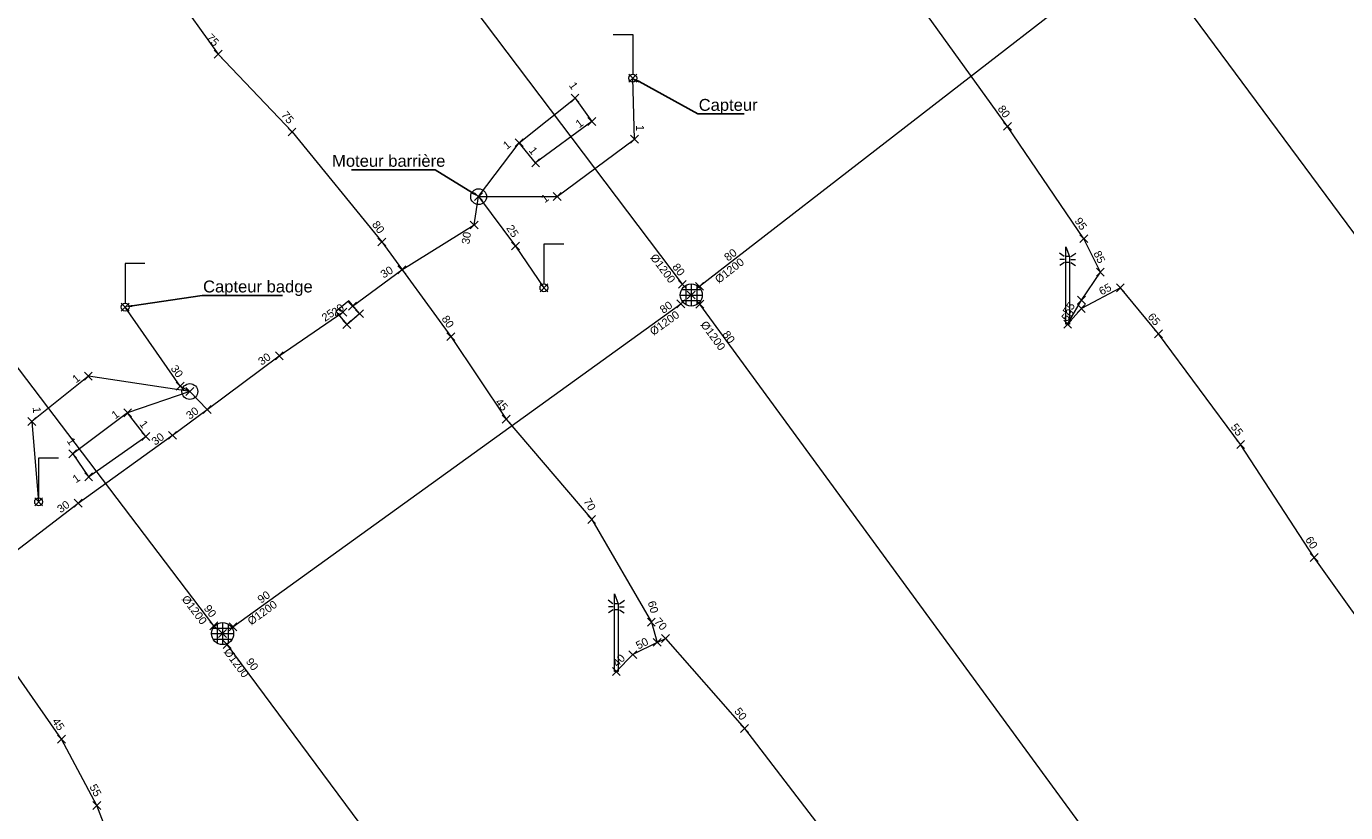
# Model space of a CAD drawing. Header units: metres. Extents: x 1575778 to 1576006, y 2263010 to 2263161.
# Tile 14 of 18: x 1575897 to 1575930, y 2263075 to 2263094. Entities that reach past the tile are written whole.
import ezdxf
from ezdxf import colors
from ezdxf.entities.mleader import LeaderData, LeaderLine
from ezdxf.enums import TextEntityAlignment as Align
from ezdxf.lldxf.tags import DXFTag
from ezdxf.math import Vec2, Vec3

# ---------------------------------------------------------------- set-up
doc = ezdxf.new("R2010")
doc.units = ezdxf.units.M
doc.header["$PDMODE"] = 3
doc.header["$PDSIZE"] = 0.1
doc.linetypes.add('TOPO_CONTINU', pattern=[0.5, 0.25, 0.25])
doc.layers.get('0').update_dxf_attribs({"lineweight": 0})
for name, color, linetype, lineweight in [('RSX_BT_LIGNES', 1, 'BT', 0), ('RSX_ECL_LIGNES', 30, 'ECL', 0), ('RSX_EP_LIGNES', 4, 'EP', 0), ('RSX_SIGNA_LIGNES', 7, 'SIGNA', 0), ('RSX_SIGNA_TXT', 7, 'Continuous', 0), ('TOP_DALLE_RESEAU', 206, 'TOPO_CONTINU', 0), ('TOP_LAMPADAIRE', 7, 'TOPO_CONTINU', 0), ('TOP_PLAQUE_EGOUT', 5, 'TOPO_CONTINU', 0), ('TOP_PLOT', 7, 'TOPO_CONTINU', 0), ('TOP_PORTIQUE', 72, 'TOPO_CONTINU', 0), ('TXT_DIAM_RSX', 7, 'TOPO_CONTINU', 0), ('TXT_PROF_RSX', 7, 'TOPO_CONTINU', 0), ('XYZ_BT', 1, 'Continuous', 0), ('XYZ_DALLE_RESEAU', 7, 'TOPO_CONTINU', 0), ('XYZ_ECL', 30, 'Continuous', 0), ('XYZ_EP', 4, 'Continuous', 0), ('XYZ_LAMPADAIRE', 7, 'TOPO_CONTINU', 0), ('XYZ_PLAQUE_EGOUT', 7, 'TOPO_CONTINU', 0), ('XYZ_PLOT', 7, 'TOPO_CONTINU', 0), ('XYZ_PORTIQUE', 7, 'TOPO_CONTINU', 0), ('XYZ_SIGNA', 7, 'Continuous', 0)]:
    doc.layers.add(name, color=color, linetype=linetype, lineweight=lineweight)
doc.styles.add('Romans', font='romans.SHX')
doc.styles.get("Standard").update_dxf_attribs({"font": 'arial.ttf'})
tags = doc.linetypes.add('BT', pattern='A,2.5,-0.5,["BT",Romans,S=0.2,R=0,X=-0.2,Y=-0.1],-0.5', length=3.5).pattern_tags.tags
tags[6] = DXFTag(74, 10)
tags = doc.linetypes.add('ECL', pattern='A,2.5,-0.6,["ECL",Romans,S=0.2,R=0,X=-0.3,Y=-0.1],-0.6', length=3.7).pattern_tags.tags
tags[6] = DXFTag(74, 10)
tags = doc.linetypes.add('EP', pattern='A,1.25,0,["►",Standard,S=0.2,R=0,X=-0.05,Y=-0.095],-0.1,1.15,-0.5,["EP",Romans,S=0.2,R=0,X=-0.2,Y=-0.1],-0.5', length=3.5).pattern_tags.tags
tags[19] = DXFTag(74, 10)
tags = doc.linetypes.add('SIGNA', pattern='A,2.5,-1,["SIGNA",Romans,S=0.2,R=0,X=-0.5,Y=-0.1],-1', length=4.5).pattern_tags.tags
tags[6] = DXFTag(74, 10)

# ---------------------------------------------------------------- blocks, each defined once
blk = doc.blocks.new('BDU_SEMIS_MAT_ALT')
at = {"color": 0}
blk.add_point((0, 0), dxfattribs=at)
blk = doc.blocks.new('RSX_PT')
blk.add_point((0, 0))
at = {"layer": 'TXT_DIAM_RSX', "color": 0}
blk.add_attdef('DIAM', text='', height=0.2, dxfattribs=at).set_placement((-0.2, -0.15), align=Align.MIDDLE_RIGHT)
at = {"layer": 'TXT_PROF_RSX', "color": 0}
blk.add_attdef('PROF', text='', height=0.2, dxfattribs=at).set_placement((-0.2, 0.15), align=Align.MIDDLE_RIGHT)
blk = doc.blocks.new('BDU_PORTIQUE_D')
at = {"flags": 128}
blk.add_lwpolyline([(0.5, 1.104), (0, 1.104), (0, 0.1)], dxfattribs=at)
blk.add_circle((0, 0), 0.1)
blk = doc.blocks.new('BDU_PLAQUE_CARRE_1TAMPON')
at = {"flags": 128}
blk.add_lwpolyline([(0, 0), (1, 0), (1, 1), (0, 1), (0, 0)], dxfattribs=at)
blk = doc.blocks.new('BDU_PLOT')
blk.add_circle((0, 0), 0.5)
blk = doc.blocks.new('BDU_PORTIQUE_G')
at = {"flags": 128}
blk.add_lwpolyline([(-0.5, 1.104), (0, 1.104), (0, 0.1)], dxfattribs=at)
blk.add_circle((0, 0), 0.1)
blk = doc.blocks.new('BDU_PLAQUE_EGOUT_RONDE_GRILLE')
at = {"ltscale": 2, "flags": 128}
for points in [[(-0.4, 0), (0.4, 0)], [(-0.346, 0.2), (0.346, 0.2)], [(-0.2, 0.346), (-0.2, -0.346)], [(0, 0.4), (0, -0.4)], [(0.2, 0.346), (0.2, -0.346)], [(-0.346, -0.2), (0.346, -0.2)]]:
    blk.add_lwpolyline(points, dxfattribs=at)
at = {"ltscale": 2}
blk.add_circle((0, 0), 0.4, dxfattribs=at)
blk = doc.blocks.new('BDU_MAT_LUMINEUX')
at = {"ltscale": 2, "flags": 128}
for points in [[(-0.084, 1.713), (-0.203, 1.799)], [(0.05, 1.709), (-0.05, 1.709)], [(0.084, 1.713), (0.203, 1.799)], [(-0.083, 1.634), (-0.199, 1.634)], [(-0.08, 1.559), (-0.195, 1.485)], [(0.05, 1.559), (-0.05, 1.559)], [(0.08, 1.559), (0.195, 1.485)], [(0.083, 1.634), (0.199, 1.634)]]:
    blk.add_lwpolyline(points, dxfattribs=at)
blk.add_lwpolyline([(0.05, 0), (-0.05, 0), (-0.05, 1.96), (0.05, 1.709)], close=True, dxfattribs=at)

msp = doc.modelspace()

# ---------------------------------------------------------------- linework, layer by layer
at = {"layer": 'RSX_BT_LIGNES', "linetype": 'BT', "flags": 128}
for points in [[(1575879.61, 2263100.06), (1575880.083, 2263098.158), (1575880.935, 2263095.783), (1575881.776, 2263094.213), (1575883.756, 2263091.719), (1575885.819, 2263088.948), (1575887.759, 2263086.305), (1575889.924, 2263083.281), (1575891.257, 2263081.501), (1575893.207, 2263078.549), (1575894.422, 2263079.478), (1575896.594, 2263081.122), (1575898.299, 2263082.423), (1575900.687, 2263084.142), (1575901.561, 2263084.796), (1575903.387, 2263086.149), (1575904.994, 2263087.255)], [(1575905.241, 2263087.406), (1575906.486, 2263088.329), (1575908.32, 2263089.461), (1575908.429, 2263090.177), (1575909.365, 2263088.929), (1575910.083, 2263087.871)], [(1575901.561, 2263084.796), (1575901.124, 2263085.248), (1575900.879, 2263085.386), (1575899.488, 2263087.385)]]:
    msp.add_lwpolyline(points, dxfattribs=at)
at = {"layer": 'RSX_ECL_LIGNES', "linetype": 'ECL', "flags": 128}
for points in [[(1575931.9, 2263075.468), (1575931.962, 2263075.805), (1575932.222, 2263076.551), (1575932.258, 2263076.974), (1575931.491, 2263078.358), (1575929.57, 2263081.05), (1575927.708, 2263083.91), (1575925.631, 2263086.709), (1575924.664, 2263087.869), (1575923.678, 2263087.351), (1575923.331, 2263086.952), (1575923.683, 2263087.558), (1575924.159, 2263088.267), (1575923.742, 2263089.114), (1575921.808, 2263091.955), (1575919.783, 2263094.76), (1575917.864, 2263096.866), (1575915.519, 2263100.195), (1575913.576, 2263102.802), (1575912.2, 2263104.409), (1575911.124, 2263104.437), (1575910.595, 2263103.936), (1575910.424, 2263103.493), (1575908.519, 2263102.415), (1575906.225, 2263100.954), (1575903.956, 2263099.106), (1575901.593, 2263097.223), (1575899.499, 2263095.584), (1575899.09, 2263095.323), (1575899.882, 2263095.727), (1575900.702, 2263095.374), (1575901.842, 2263093.779), (1575903.709, 2263091.813), (1575905.981, 2263089.031), (1575907.726, 2263086.637), (1575909.129, 2263084.552), (1575911.29, 2263082.012), (1575912.8, 2263079.417), (1575912.948, 2263078.905), (1575912.332, 2263078.595), (1575911.913, 2263078.17)], [(1575917.733, 2263047.197), (1575917.647, 2263048.384), (1575917.255, 2263049.418), (1575915.295, 2263051.755), (1575913.478, 2263053.795), (1575912.623, 2263053.951), (1575912.604, 2263054.196), (1575912.528, 2263054.73), (1575912.468, 2263055.163), (1575911.449, 2263056.713), (1575909.507, 2263059.278), (1575907.645, 2263062.183), (1575905.822, 2263064.737), (1575903.682, 2263067.544), (1575901.817, 2263070.233), (1575900.514, 2263071.903), (1575899.755, 2263072.111), (1575899.097, 2263072.289), (1575899.174, 2263072.564), (1575899.07, 2263074.013), (1575898.773, 2263074.78), (1575897.88, 2263076.46), (1575895.995, 2263079.143), (1575894.406, 2263081.193), (1575892.389, 2263084.111), (1575890.493, 2263086.831), (1575889.569, 2263087.609), (1575887.59, 2263088.681), (1575886.57, 2263089.068)], [(1575912.948, 2263078.905), (1575913.158, 2263079.004), (1575915.154, 2263076.725), (1575917.582, 2263073.557), (1575919.481, 2263070.909), (1575921.18, 2263068.383), (1575921.1, 2263067.534), (1575920.793, 2263067.096), (1575920.466, 2263066.706), (1575919.466, 2263065.043), (1575918.433, 2263062.752), (1575917.323, 2263060.393), (1575916.031, 2263057.211), (1575915.424, 2263054.882), (1575915.607, 2263053.683), (1575916.903, 2263050.611), (1575917.604, 2263049.148), (1575918.305, 2263047.569), (1575918.165, 2263047.327), (1575919.281, 2263046.998), (1575921.081, 2263046.512), (1575924.061, 2263046.226), (1575927.099, 2263045.973), (1575929.877, 2263045.963)]]:
    msp.add_lwpolyline(points, dxfattribs=at)
at = {"layer": 'RSX_EP_LIGNES', "linetype": 'EP', "flags": 128}
for points in [[(1575913.584, 2263087.96), (1575899.968, 2263105.989)], [(1575914.019, 2263087.91), (1575924.83, 2263096.286)], [(1575940.08, 2263076.429), (1575925.285, 2263096.4)], [(1575901.734, 2263079.324), (1575892.42, 2263091.574)], [(1575902.215, 2263079.297), (1575913.547, 2263087.465)], [(1575930.12, 2263065.462), (1575914.026, 2263087.46)], [(1575919.836, 2263054.904), (1575902.069, 2263078.854)]]:
    msp.add_lwpolyline(points, dxfattribs=at)
at = {"layer": 'RSX_SIGNA_LIGNES', "linetype": 'SIGNA', "flags": 128}
for points in [[(1575908.429, 2263090.177), (1575910.418, 2263090.181), (1575912.372, 2263091.631), (1575912.33, 2263093.173)], [(1575908.429, 2263090.177), (1575909.455, 2263091.542), (1575910.869, 2263092.671), (1575911.291, 2263092.075), (1575909.872, 2263091.03), (1575909.455, 2263091.542)], [(1575901.124, 2263085.248), (1575898.557, 2263085.636), (1575897.128, 2263084.492), (1575897.299, 2263082.46)], [(1575901.124, 2263085.248), (1575899.551, 2263084.713), (1575898.161, 2263083.676), (1575898.564, 2263083.089), (1575900.013, 2263084.109), (1575899.551, 2263084.713)]]:
    msp.add_lwpolyline(points, dxfattribs=at)

# ---------------------------------------------------------------- block references
at = {"layer": 'TOP_DALLE_RESEAU', "linetype": 'TOPO_CONTINU', "xscale": 0.4249489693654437, "yscale": 0.4249489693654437, "rotation": 39.9976390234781}
msp.add_blockref('BDU_PLAQUE_CARRE_1TAMPON', (1575905.093, 2263086.945), dxfattribs=at)
at = {"layer": 'TOP_LAMPADAIRE', "linetype": 'TOPO_CONTINU'}
for p in [(1575923.331, 2263086.952), (1575911.913, 2263078.17)]:
    msp.add_blockref('BDU_MAT_LUMINEUX', p, dxfattribs=at)
at = {"layer": 'TOP_PLAQUE_EGOUT', "linetype": 'TOPO_CONTINU', "xscale": 0.7, "yscale": 0.7}
for p in [(1575913.808, 2263087.69), (1575901.952, 2263079.128)]:
    msp.add_blockref('BDU_PLAQUE_EGOUT_RONDE_GRILLE', p, dxfattribs=at)
at = {"layer": 'TOP_PLOT', "linetype": 'TOPO_CONTINU', "xscale": 0.4, "yscale": 0.4}
for p in [(1575908.429, 2263090.177), (1575901.124, 2263085.248)]:
    msp.add_blockref('BDU_PLOT', p, dxfattribs=at)
at = {"layer": 'TOP_PORTIQUE', "linetype": 'TOPO_CONTINU'}
for name, p in [('BDU_PORTIQUE_G', (1575912.33, 2263093.173)), ('BDU_PORTIQUE_D', (1575910.083, 2263087.871)), ('BDU_PORTIQUE_D', (1575899.488, 2263087.385)), ('BDU_PORTIQUE_D', (1575897.299, 2263082.46))]:
    msp.add_blockref(name, p, dxfattribs=at)
at = {"layer": 'XYZ_BT', "linetype": 'Continuous'}
for name, p, rotation in [('BDU_SEMIS_MAT_ALT', (1575908.429, 2263090.177), 306.8801256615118), ('RSX_PT', (1575908.429, 2263090.177), 306.8801256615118), ('BDU_SEMIS_MAT_ALT', (1575908.32, 2263089.461), 81.36726168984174), ('BDU_SEMIS_MAT_ALT', (1575909.365, 2263088.929), 304.1835623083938), ('BDU_SEMIS_MAT_ALT', (1575906.486, 2263088.329), 31.68703339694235), ('BDU_SEMIS_MAT_ALT', (1575910.083, 2263087.871), 304.1835623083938), ('RSX_PT', (1575910.083, 2263087.871), 304.1835623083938), ('BDU_SEMIS_MAT_ALT', (1575899.488, 2263087.385), 304.8276348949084), ('RSX_PT', (1575899.488, 2263087.385), 304.8276348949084), ('BDU_SEMIS_MAT_ALT', (1575904.994, 2263087.255), 34.55746660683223), ('BDU_SEMIS_MAT_ALT', (1575905.241, 2263087.406), 36.54496395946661), ('BDU_SEMIS_MAT_ALT', (1575903.387, 2263086.149), 34.55746660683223), ('BDU_SEMIS_MAT_ALT', (1575900.879, 2263085.386), 330.7690502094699), ('BDU_SEMIS_MAT_ALT', (1575901.124, 2263085.248), 314.0087889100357), ('RSX_PT', (1575901.124, 2263085.248), 330.7690502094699), ('BDU_SEMIS_MAT_ALT', (1575901.561, 2263084.796), 36.5457004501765), ('BDU_SEMIS_MAT_ALT', (1575901.561, 2263084.796), 314.0087889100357), ('RSX_PT', (1575901.561, 2263084.796), 314.0087889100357), ('BDU_SEMIS_MAT_ALT', (1575900.687, 2263084.142), 36.7908198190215), ('BDU_SEMIS_MAT_ALT', (1575898.299, 2263082.423), 35.74171712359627)]:
    msp.add_blockref(name, p, dxfattribs=dict(at, rotation=rotation))
ref = msp.add_blockref('RSX_PT', (1575908.32, 2263089.461), dxfattribs=dict(at, rotation=81.36726168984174))
ref.add_attrib('PROF', '30', dxfattribs={"layer": 'TXT_PROF_RSX', "color": 0, "linetype": 'TOPO_CONTINU', "height": 0.2, "rotation": 81.3673}).set_placement((1575908.142, 2263089.286), align=Align.MIDDLE_RIGHT)
ref = msp.add_blockref('RSX_PT', (1575909.365, 2263088.929), dxfattribs=dict(at, rotation=304.1835623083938))
ref.add_attrib('PROF', '25', dxfattribs={"layer": 'TXT_PROF_RSX', "color": 0, "linetype": 'TOPO_CONTINU', "height": 0.2, "rotation": 304.1836}).set_placement((1575909.376, 2263089.179), align=Align.MIDDLE_RIGHT)
ref = msp.add_blockref('RSX_PT', (1575906.486, 2263088.329), dxfattribs=dict(at, rotation=31.68703339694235))
ref.add_attrib('PROF', '30', dxfattribs={"layer": 'TXT_PROF_RSX', "color": 0, "linetype": 'TOPO_CONTINU', "height": 0.2, "rotation": 31.687}).set_placement((1575906.237, 2263088.352), align=Align.MIDDLE_RIGHT)
ref = msp.add_blockref('RSX_PT', (1575904.994, 2263087.255), dxfattribs=dict(at, rotation=34.55746660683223))
ref.add_attrib('PROF', '25', dxfattribs={"layer": 'TXT_PROF_RSX', "color": 0, "linetype": 'TOPO_CONTINU', "height": 0.2, "rotation": 34.5575}).set_placement((1575904.744, 2263087.265), align=Align.MIDDLE_RIGHT)
ref = msp.add_blockref('RSX_PT', (1575905.241, 2263087.406), dxfattribs=dict(at, rotation=36.54496395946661))
ref.add_attrib('PROF', '20', dxfattribs={"layer": 'TXT_PROF_RSX', "color": 0, "linetype": 'TOPO_CONTINU', "height": 0.2, "rotation": 36.545}).set_placement((1575904.991, 2263087.408), align=Align.MIDDLE_RIGHT)
ref = msp.add_blockref('RSX_PT', (1575903.387, 2263086.149), dxfattribs=dict(at, rotation=34.55746660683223))
ref.add_attrib('PROF', '30', dxfattribs={"layer": 'TXT_PROF_RSX', "color": 0, "linetype": 'TOPO_CONTINU', "height": 0.2, "rotation": 34.5575}).set_placement((1575903.137, 2263086.159), align=Align.MIDDLE_RIGHT)
ref = msp.add_blockref('RSX_PT', (1575900.879, 2263085.386), dxfattribs=dict(at, rotation=304.8276348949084))
ref.add_attrib('PROF', '30', dxfattribs={"layer": 'TXT_PROF_RSX', "color": 0, "linetype": 'TOPO_CONTINU', "height": 0.2, "rotation": 304.8276}).set_placement((1575900.888, 2263085.635), align=Align.MIDDLE_RIGHT)
ref = msp.add_blockref('RSX_PT', (1575901.561, 2263084.796), dxfattribs=dict(at, rotation=36.5457004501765))
ref.add_attrib('PROF', '30', dxfattribs={"layer": 'TXT_PROF_RSX', "color": 0, "linetype": 'TOPO_CONTINU', "height": 0.2, "rotation": 36.5457}).set_placement((1575901.311, 2263084.797), align=Align.MIDDLE_RIGHT)
ref = msp.add_blockref('RSX_PT', (1575900.687, 2263084.142), dxfattribs=dict(at, rotation=36.7908198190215))
ref.add_attrib('PROF', '30', dxfattribs={"layer": 'TXT_PROF_RSX', "color": 0, "linetype": 'TOPO_CONTINU', "height": 0.2, "rotation": 36.7908}).set_placement((1575900.437, 2263084.142), align=Align.MIDDLE_RIGHT)
ref = msp.add_blockref('RSX_PT', (1575898.299, 2263082.423), dxfattribs=dict(at, rotation=35.74171712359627))
ref.add_attrib('PROF', '30', dxfattribs={"layer": 'TXT_PROF_RSX', "color": 0, "linetype": 'TOPO_CONTINU', "height": 0.2, "rotation": 35.7417}).set_placement((1575898.049, 2263082.428), align=Align.MIDDLE_RIGHT)
at = {"layer": 'XYZ_DALLE_RESEAU', "linetype": 'TOPO_CONTINU', "rotation": 39.9976390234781}
for p in [(1575905.419, 2263087.218), (1575905.093, 2263086.945)]:
    msp.add_blockref('BDU_SEMIS_MAT_ALT', p, dxfattribs=at)
at = {"layer": 'XYZ_ECL', "linetype": 'Continuous'}
ref = msp.add_blockref('RSX_PT', (1575901.842, 2263093.779), dxfattribs=dict(at, rotation=313.5207292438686))
ref.add_attrib('PROF', '75', dxfattribs={"layer": 'TXT_PROF_RSX', "color": 0, "linetype": 'TOPO_CONTINU', "height": 0.2, "rotation": 313.5207}).set_placement((1575901.813, 2263094.028), align=Align.MIDDLE_RIGHT)
for name, p, rotation in [('BDU_SEMIS_MAT_ALT', (1575901.842, 2263093.779), 313.5207292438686), ('BDU_SEMIS_MAT_ALT', (1575903.709, 2263091.813), 309.2417308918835), ('BDU_SEMIS_MAT_ALT', (1575921.808, 2263091.955), 304.2489589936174), ('BDU_SEMIS_MAT_ALT', (1575923.742, 2263089.114), 296.233976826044), ('BDU_SEMIS_MAT_ALT', (1575905.981, 2263089.031), 306.0867860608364), ('BDU_SEMIS_MAT_ALT', (1575924.159, 2263088.267), 56.07063338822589), ('BDU_SEMIS_MAT_ALT', (1575924.664, 2263087.869), 309.7956506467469), ('BDU_SEMIS_MAT_ALT', (1575923.683, 2263087.558), 56.07063338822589), ('BDU_SEMIS_MAT_ALT', (1575923.678, 2263087.351), 27.69749685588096), ('BDU_SEMIS_MAT_ALT', (1575923.331, 2263086.952), 59.88748573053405), ('RSX_PT', (1575923.331, 2263086.952), 59.88748573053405), ('BDU_SEMIS_MAT_ALT', (1575907.726, 2263086.637), 303.9311121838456), ('BDU_SEMIS_MAT_ALT', (1575925.631, 2263086.709), 306.5865183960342), ('BDU_SEMIS_MAT_ALT', (1575909.129, 2263084.552), 310.3993423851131), ('BDU_SEMIS_MAT_ALT', (1575927.708, 2263083.91), 303.0548738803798), ('BDU_SEMIS_MAT_ALT', (1575911.29, 2263082.012), 300.1857331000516), ('BDU_SEMIS_MAT_ALT', (1575929.57, 2263081.05), 305.518641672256), ('BDU_SEMIS_MAT_ALT', (1575912.8, 2263079.417), 286.196365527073), ('BDU_SEMIS_MAT_ALT', (1575912.948, 2263078.905), 286.196365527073), ('BDU_SEMIS_MAT_ALT', (1575912.948, 2263078.905), 25.10178077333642), ('RSX_PT', (1575912.948, 2263078.905), 25.10178077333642), ('BDU_SEMIS_MAT_ALT', (1575913.158, 2263079.004), 311.2148234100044), ('BDU_SEMIS_MAT_ALT', (1575912.332, 2263078.595), 26.72907292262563), ('BDU_SEMIS_MAT_ALT', (1575911.913, 2263078.17), 45.38468235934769), ('RSX_PT', (1575911.913, 2263078.17), 45.38468235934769), ('BDU_SEMIS_MAT_ALT', (1575897.88, 2263076.46), 298.0177511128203), ('BDU_SEMIS_MAT_ALT', (1575915.154, 2263076.725), 307.4635988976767), ('BDU_SEMIS_MAT_ALT', (1575898.773, 2263074.78), 291.1263578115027)]:
    msp.add_blockref(name, p, dxfattribs=dict(at, rotation=rotation))
ref = msp.add_blockref('RSX_PT', (1575903.709, 2263091.813), dxfattribs=dict(at, rotation=309.2417308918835))
ref.add_attrib('PROF', '75', dxfattribs={"layer": 'TXT_PROF_RSX', "color": 0, "linetype": 'TOPO_CONTINU', "height": 0.2, "rotation": 309.2417}).set_placement((1575903.698, 2263092.063), align=Align.MIDDLE_RIGHT)
ref = msp.add_blockref('RSX_PT', (1575921.808, 2263091.955), dxfattribs=dict(at, rotation=305.8122795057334))
ref.add_attrib('PROF', '80', dxfattribs={"layer": 'TXT_PROF_RSX', "color": 0, "linetype": 'TOPO_CONTINU', "height": 0.2, "rotation": 305.8123}).set_placement((1575921.812, 2263092.205), align=Align.MIDDLE_RIGHT)
ref = msp.add_blockref('RSX_PT', (1575905.981, 2263089.031), dxfattribs=dict(at, rotation=306.0867860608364))
ref.add_attrib('PROF', '80', dxfattribs={"layer": 'TXT_PROF_RSX', "color": 0, "linetype": 'TOPO_CONTINU', "height": 0.2, "rotation": 306.0868}).set_placement((1575905.985, 2263089.281), align=Align.MIDDLE_RIGHT)
ref = msp.add_blockref('RSX_PT', (1575923.742, 2263089.114), dxfattribs=dict(at, rotation=304.2489589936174))
ref.add_attrib('PROF', '95', dxfattribs={"layer": 'TXT_PROF_RSX', "color": 0, "linetype": 'TOPO_CONTINU', "height": 0.2, "rotation": 304.249}).set_placement((1575923.753, 2263089.364), align=Align.MIDDLE_RIGHT)
ref = msp.add_blockref('RSX_PT', (1575924.159, 2263088.267), dxfattribs=dict(at, rotation=296.233976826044))
ref.add_attrib('PROF', '85', dxfattribs={"layer": 'TXT_PROF_RSX', "color": 0, "linetype": 'TOPO_CONTINU', "height": 0.2, "rotation": 296.234}).set_placement((1575924.205, 2263088.512), align=Align.MIDDLE_RIGHT)
ref = msp.add_blockref('RSX_PT', (1575924.664, 2263087.869), dxfattribs=dict(at, rotation=27.69749685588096))
ref.add_attrib('PROF', '65', dxfattribs={"layer": 'TXT_PROF_RSX', "color": 0, "linetype": 'TOPO_CONTINU', "height": 0.2, "rotation": 27.6975}).set_placement((1575924.417, 2263087.909), align=Align.MIDDLE_RIGHT)
ref = msp.add_blockref('RSX_PT', (1575923.683, 2263087.558), dxfattribs=dict(at, rotation=56.07063338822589))
ref.add_attrib('PROF', '55', dxfattribs={"layer": 'TXT_PROF_RSX', "color": 0, "linetype": 'TOPO_CONTINU', "height": 0.2, "rotation": 56.0706}).set_placement((1575923.447, 2263087.476), align=Align.MIDDLE_RIGHT)
ref = msp.add_blockref('RSX_PT', (1575923.678, 2263087.351), dxfattribs=dict(at, rotation=48.98229890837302))
ref.add_attrib('PROF', '50', dxfattribs={"layer": 'TXT_PROF_RSX', "color": 0, "linetype": 'TOPO_CONTINU', "height": 0.2, "rotation": 48.9823}).set_placement((1575923.434, 2263087.299), align=Align.MIDDLE_RIGHT)
ref = msp.add_blockref('RSX_PT', (1575925.631, 2263086.709), dxfattribs=dict(at, rotation=309.7956506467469))
ref.add_attrib('PROF', '65', dxfattribs={"layer": 'TXT_PROF_RSX', "color": 0, "linetype": 'TOPO_CONTINU', "height": 0.2, "rotation": 309.7957}).set_placement((1575925.618, 2263086.959), align=Align.MIDDLE_RIGHT)
ref = msp.add_blockref('RSX_PT', (1575907.726, 2263086.637), dxfattribs=dict(at, rotation=303.9311121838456))
ref.add_attrib('PROF', '80', dxfattribs={"layer": 'TXT_PROF_RSX', "color": 0, "linetype": 'TOPO_CONTINU', "height": 0.2, "rotation": 303.9311}).set_placement((1575907.739, 2263086.887), align=Align.MIDDLE_RIGHT)
ref = msp.add_blockref('RSX_PT', (1575909.129, 2263084.552), dxfattribs=dict(at, rotation=310.3993423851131))
ref.add_attrib('PROF', '45', dxfattribs={"layer": 'TXT_PROF_RSX', "color": 0, "linetype": 'TOPO_CONTINU', "height": 0.2, "rotation": 310.3993}).set_placement((1575909.114, 2263084.801), align=Align.MIDDLE_RIGHT)
ref = msp.add_blockref('RSX_PT', (1575927.708, 2263083.91), dxfattribs=dict(at, rotation=306.5865183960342))
ref.add_attrib('PROF', '55', dxfattribs={"layer": 'TXT_PROF_RSX', "color": 0, "linetype": 'TOPO_CONTINU', "height": 0.2, "rotation": 306.5865}).set_placement((1575927.71, 2263084.16), align=Align.MIDDLE_RIGHT)
ref = msp.add_blockref('RSX_PT', (1575911.29, 2263082.012), dxfattribs=dict(at, rotation=300.1857331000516))
ref.add_attrib('PROF', '70', dxfattribs={"layer": 'TXT_PROF_RSX', "color": 0, "linetype": 'TOPO_CONTINU', "height": 0.2, "rotation": 300.1857}).set_placement((1575911.319, 2263082.261), align=Align.MIDDLE_RIGHT)
ref = msp.add_blockref('RSX_PT', (1575929.57, 2263081.05), dxfattribs=dict(at, rotation=303.0548738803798))
ref.add_attrib('PROF', '60', dxfattribs={"layer": 'TXT_PROF_RSX', "color": 0, "linetype": 'TOPO_CONTINU', "height": 0.2, "rotation": 303.0549}).set_placement((1575929.586, 2263081.299), align=Align.MIDDLE_RIGHT)
ref = msp.add_blockref('RSX_PT', (1575912.8, 2263079.417), dxfattribs=dict(at, rotation=286.196365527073))
ref.add_attrib('PROF', '60', dxfattribs={"layer": 'TXT_PROF_RSX', "color": 0, "linetype": 'TOPO_CONTINU', "height": 0.2, "rotation": 286.1964}).set_placement((1575912.888, 2263079.651), align=Align.MIDDLE_RIGHT)
ref = msp.add_blockref('RSX_PT', (1575913.158, 2263079.004), dxfattribs=dict(at, rotation=311.2148234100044))
ref.add_attrib('PROF', '70', dxfattribs={"layer": 'TXT_PROF_RSX', "color": 0, "linetype": 'TOPO_CONTINU', "height": 0.2, "rotation": 311.2148}).set_placement((1575913.139, 2263079.253), align=Align.MIDDLE_RIGHT)
ref = msp.add_blockref('RSX_PT', (1575912.948, 2263078.905), dxfattribs=dict(at, rotation=26.72907292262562))
ref.add_attrib('PROF', '50', dxfattribs={"layer": 'TXT_PROF_RSX', "color": 0, "linetype": 'TOPO_CONTINU', "height": 0.2, "rotation": 26.7291}).set_placement((1575912.702, 2263078.949), align=Align.MIDDLE_RIGHT)
ref = msp.add_blockref('RSX_PT', (1575912.332, 2263078.595), dxfattribs=dict(at, rotation=45.38468235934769))
ref.add_attrib('PROF', '40', dxfattribs={"layer": 'TXT_PROF_RSX', "color": 0, "linetype": 'TOPO_CONTINU', "height": 0.2, "rotation": 45.3847}).set_placement((1575912.085, 2263078.558), align=Align.MIDDLE_RIGHT)
ref = msp.add_blockref('RSX_PT', (1575915.154, 2263076.725), dxfattribs=dict(at, rotation=307.4635988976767))
ref.add_attrib('PROF', '50', dxfattribs={"layer": 'TXT_PROF_RSX', "color": 0, "linetype": 'TOPO_CONTINU', "height": 0.2, "rotation": 307.4636}).set_placement((1575915.152, 2263076.975), align=Align.MIDDLE_RIGHT)
ref = msp.add_blockref('RSX_PT', (1575897.88, 2263076.46), dxfattribs=dict(at, rotation=305.0910536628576))
ref.add_attrib('PROF', '45', dxfattribs={"layer": 'TXT_PROF_RSX', "color": 0, "linetype": 'TOPO_CONTINU', "height": 0.2, "rotation": 305.0911}).set_placement((1575897.888, 2263076.709), align=Align.MIDDLE_RIGHT)
ref = msp.add_blockref('RSX_PT', (1575898.773, 2263074.78), dxfattribs=dict(at, rotation=298.0177511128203))
ref.add_attrib('PROF', '55', dxfattribs={"layer": 'TXT_PROF_RSX', "color": 0, "linetype": 'TOPO_CONTINU', "height": 0.2, "rotation": 298.0178}).set_placement((1575898.812, 2263075.027), align=Align.MIDDLE_RIGHT)
at = {"layer": 'XYZ_EP', "linetype": 'Continuous'}
ref = msp.add_blockref('RSX_PT', (1575914.019, 2263087.91), dxfattribs=dict(at, rotation=37.76580340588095))
ref.add_attrib('PROF', '80', dxfattribs={"layer": 'TXT_PROF_RSX', "color": 0, "linetype": 'TOPO_CONTINU', "height": 0.2, "rotation": 37.7658}).set_placement((1575914.923, 2263088.802), align=Align.MIDDLE_RIGHT)
ref.add_attrib('DIAM', '%%C1200', dxfattribs={"layer": 'TXT_DIAM_RSX', "color": 0, "linetype": 'TOPO_CONTINU', "height": 0.2, "rotation": 37.7658}).set_placement((1575915.107, 2263088.565), align=Align.MIDDLE_RIGHT)
ref = msp.add_blockref('RSX_PT', (1575913.584, 2263087.96), dxfattribs=dict(at, rotation=307.0605176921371))
ref.add_attrib('PROF', '80', dxfattribs={"layer": 'TXT_PROF_RSX', "color": 0, "linetype": 'TOPO_CONTINU', "height": 0.2, "rotation": 307.0605}).set_placement((1575913.584, 2263088.21), align=Align.MIDDLE_RIGHT)
ref.add_attrib('DIAM', '%%C1200', dxfattribs={"layer": 'TXT_DIAM_RSX', "color": 0, "linetype": 'TOPO_CONTINU', "height": 0.2, "rotation": 307.0605}).set_placement((1575913.344, 2263088.029), align=Align.MIDDLE_RIGHT)
for p, rotation in [((1575913.584, 2263087.96), 307.0605176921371), ((1575914.019, 2263087.91), 37.76580340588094), ((1575913.547, 2263087.465), 35.78606949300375), ((1575914.026, 2263087.46), 306.1903829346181), ((1575901.734, 2263079.324), 307.2500580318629), ((1575902.215, 2263079.297), 35.78606949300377), ((1575902.069, 2263078.854), 306.5692204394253)]:
    msp.add_blockref('BDU_SEMIS_MAT_ALT', p, dxfattribs=dict(at, rotation=rotation))
ref = msp.add_blockref('RSX_PT', (1575913.547, 2263087.465), dxfattribs=dict(at, rotation=35.78606949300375))
ref.add_attrib('PROF', '80', dxfattribs={"layer": 'TXT_PROF_RSX', "color": 0, "linetype": 'TOPO_CONTINU', "height": 0.2, "rotation": 35.7861}).set_placement((1575913.297, 2263087.47), align=Align.MIDDLE_RIGHT)
ref.add_attrib('DIAM', '%%C1200', dxfattribs={"layer": 'TXT_DIAM_RSX', "color": 0, "linetype": 'TOPO_CONTINU', "height": 0.2, "rotation": 35.7861}).set_placement((1575913.472, 2263087.227), align=Align.MIDDLE_RIGHT)
ref = msp.add_blockref('RSX_PT', (1575914.026, 2263087.46), dxfattribs=dict(at, rotation=306.1903829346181))
ref.add_attrib('PROF', '80', dxfattribs={"layer": 'TXT_PROF_RSX', "color": 0, "linetype": 'TOPO_CONTINU', "height": 0.2, "rotation": 306.1904}).set_placement((1575914.851, 2263086.502), align=Align.MIDDLE_RIGHT)
ref.add_attrib('DIAM', '%%C1200', dxfattribs={"layer": 'TXT_DIAM_RSX', "color": 0, "linetype": 'TOPO_CONTINU', "height": 0.2, "rotation": 306.1904}).set_placement((1575914.609, 2263086.324), align=Align.MIDDLE_RIGHT)
ref = msp.add_blockref('RSX_PT', (1575902.215, 2263079.297), dxfattribs=dict(at, rotation=35.78606949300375))
ref.add_attrib('PROF', '90', dxfattribs={"layer": 'TXT_PROF_RSX', "color": 0, "linetype": 'TOPO_CONTINU', "height": 0.2, "rotation": 35.7861}).set_placement((1575903.12, 2263080.143), align=Align.MIDDLE_RIGHT)
ref.add_attrib('DIAM', '%%C1200', dxfattribs={"layer": 'TXT_DIAM_RSX', "color": 0, "linetype": 'TOPO_CONTINU', "height": 0.2, "rotation": 35.7861}).set_placement((1575903.296, 2263079.9), align=Align.MIDDLE_RIGHT)
ref = msp.add_blockref('RSX_PT', (1575901.734, 2263079.324), dxfattribs=dict(at, rotation=307.2500580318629))
ref.add_attrib('PROF', '90', dxfattribs={"layer": 'TXT_PROF_RSX', "color": 0, "linetype": 'TOPO_CONTINU', "height": 0.2, "rotation": 307.2501}).set_placement((1575901.733, 2263079.574), align=Align.MIDDLE_RIGHT)
ref.add_attrib('DIAM', '%%C1200', dxfattribs={"layer": 'TXT_DIAM_RSX', "color": 0, "linetype": 'TOPO_CONTINU', "height": 0.2, "rotation": 307.2501}).set_placement((1575901.494, 2263079.393), align=Align.MIDDLE_RIGHT)
ref = msp.add_blockref('RSX_PT', (1575902.069, 2263078.854), dxfattribs=dict(at, rotation=306.5692204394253))
ref.add_attrib('PROF', '90', dxfattribs={"layer": 'TXT_PROF_RSX', "color": 0, "linetype": 'TOPO_CONTINU', "height": 0.2, "rotation": 306.5692}).set_placement((1575902.795, 2263078.228), align=Align.MIDDLE_RIGHT)
ref.add_attrib('DIAM', '%%C1200', dxfattribs={"layer": 'TXT_DIAM_RSX', "color": 0, "linetype": 'TOPO_CONTINU', "height": 0.2, "rotation": 306.5692}).set_placement((1575902.555, 2263078.049), align=Align.MIDDLE_RIGHT)
at = {"layer": 'XYZ_LAMPADAIRE', "linetype": 'TOPO_CONTINU'}
for p in [(1575923.331, 2263086.952), (1575911.913, 2263078.17)]:
    msp.add_blockref('BDU_SEMIS_MAT_ALT', p, dxfattribs=at)
at = {"layer": 'XYZ_PLAQUE_EGOUT', "linetype": 'TOPO_CONTINU'}
for p in [(1575913.808, 2263087.69), (1575901.952, 2263079.128)]:
    msp.add_blockref('BDU_SEMIS_MAT_ALT', p, dxfattribs=at)
at = {"layer": 'XYZ_PLOT', "linetype": 'TOPO_CONTINU'}
for p in [(1575908.429, 2263090.177), (1575901.124, 2263085.248)]:
    msp.add_blockref('BDU_SEMIS_MAT_ALT', p, dxfattribs=at)
at = {"layer": 'XYZ_PORTIQUE', "linetype": 'TOPO_CONTINU'}
for p in [(1575912.33, 2263093.173), (1575910.083, 2263087.871), (1575899.488, 2263087.385), (1575897.299, 2263082.46)]:
    msp.add_blockref('BDU_SEMIS_MAT_ALT', p, dxfattribs=at)
at = {"layer": 'XYZ_SIGNA', "linetype": 'Continuous'}
for name, p, rotation in [('BDU_SEMIS_MAT_ALT', (1575912.33, 2263093.173), 271.5402761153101), ('RSX_PT', (1575912.33, 2263093.173), 271.5402761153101), ('BDU_SEMIS_MAT_ALT', (1575910.869, 2263092.671), 305.2778432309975), ('BDU_SEMIS_MAT_ALT', (1575911.291, 2263092.075), 305.2778432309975), ('BDU_SEMIS_MAT_ALT', (1575909.455, 2263091.542), 38.60911823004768), ('BDU_SEMIS_MAT_ALT', (1575909.455, 2263091.542), 309.1525843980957), ('RSX_PT', (1575909.455, 2263091.542), 309.1525843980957), ('BDU_SEMIS_MAT_ALT', (1575912.372, 2263091.631), 36.59153074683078), ('BDU_SEMIS_MAT_ALT', (1575909.872, 2263091.03), 36.35537015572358), ('BDU_SEMIS_MAT_ALT', (1575908.429, 2263090.177), 53.07592234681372), ('RSX_PT', (1575908.429, 2263090.177), 53.07592234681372), ('BDU_SEMIS_MAT_ALT', (1575908.429, 2263090.177), 0.1258875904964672), ('RSX_PT', (1575908.429, 2263090.177), 0.1258875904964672), ('BDU_SEMIS_MAT_ALT', (1575910.418, 2263090.181), 36.59153074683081), ('BDU_SEMIS_MAT_ALT', (1575898.557, 2263085.636), 351.4168965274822), ('BDU_SEMIS_MAT_ALT', (1575901.124, 2263085.248), 18.80202874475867), ('RSX_PT', (1575901.124, 2263085.248), 18.80202874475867), ('BDU_SEMIS_MAT_ALT', (1575901.124, 2263085.248), 351.4168965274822), ('RSX_PT', (1575901.124, 2263085.248), 351.4168965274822), ('BDU_SEMIS_MAT_ALT', (1575897.128, 2263084.492), 274.8057595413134), ('BDU_SEMIS_MAT_ALT', (1575899.551, 2263084.713), 18.80202874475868), ('BDU_SEMIS_MAT_ALT', (1575899.551, 2263084.713), 307.3772823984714), ('RSX_PT', (1575899.551, 2263084.713), 307.3772823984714), ('BDU_SEMIS_MAT_ALT', (1575900.013, 2263084.109), 35.16440206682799), ('BDU_SEMIS_MAT_ALT', (1575898.161, 2263083.676), 304.4623385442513), ('BDU_SEMIS_MAT_ALT', (1575898.564, 2263083.089), 35.16440206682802), ('BDU_SEMIS_MAT_ALT', (1575897.299, 2263082.46), 274.8057595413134), ('RSX_PT', (1575897.299, 2263082.46), 274.8057595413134)]:
    msp.add_blockref(name, p, dxfattribs=dict(at, rotation=rotation))
ref = msp.add_blockref('RSX_PT', (1575910.869, 2263092.671), dxfattribs=dict(at, rotation=305.2778432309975))
ref.add_attrib('PROF', '1', dxfattribs={"layer": 'TXT_PROF_RSX', "color": 0, "linetype": 'TOPO_CONTINU', "height": 0.2, "rotation": 305.2778}).set_placement((1575910.876, 2263092.921), align=Align.MIDDLE_RIGHT)
ref = msp.add_blockref('RSX_PT', (1575911.291, 2263092.075), dxfattribs=dict(at, rotation=36.35537015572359))
ref.add_attrib('PROF', '1', dxfattribs={"layer": 'TXT_PROF_RSX', "color": 0, "linetype": 'TOPO_CONTINU', "height": 0.2, "rotation": 36.3554}).set_placement((1575911.041, 2263092.077), align=Align.MIDDLE_RIGHT)
ref = msp.add_blockref('RSX_PT', (1575912.372, 2263091.631), dxfattribs=dict(at, rotation=271.5402761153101))
ref.add_attrib('PROF', '1', dxfattribs={"layer": 'TXT_PROF_RSX', "color": 0, "linetype": 'TOPO_CONTINU', "height": 0.2, "rotation": 271.5403}).set_placement((1575912.516, 2263091.835), align=Align.MIDDLE_RIGHT)
ref = msp.add_blockref('RSX_PT', (1575909.455, 2263091.542), dxfattribs=dict(at, rotation=38.60911823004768))
ref.add_attrib('PROF', '1', dxfattribs={"layer": 'TXT_PROF_RSX', "color": 0, "linetype": 'TOPO_CONTINU', "height": 0.2, "rotation": 38.6091}).set_placement((1575909.205, 2263091.534), align=Align.MIDDLE_RIGHT)
ref = msp.add_blockref('RSX_PT', (1575909.872, 2263091.03), dxfattribs=dict(at, rotation=309.1525843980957))
ref.add_attrib('PROF', '1', dxfattribs={"layer": 'TXT_PROF_RSX', "color": 0, "linetype": 'TOPO_CONTINU', "height": 0.2, "rotation": 309.1526}).set_placement((1575909.862, 2263091.28), align=Align.MIDDLE_RIGHT)
ref = msp.add_blockref('RSX_PT', (1575910.418, 2263090.181), dxfattribs=dict(at, rotation=36.59153074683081))
ref.add_attrib('PROF', '1', dxfattribs={"layer": 'TXT_PROF_RSX', "color": 0, "linetype": 'TOPO_CONTINU', "height": 0.2, "rotation": 36.5915}).set_placement((1575910.168, 2263090.182), align=Align.MIDDLE_RIGHT)
ref = msp.add_blockref('RSX_PT', (1575898.557, 2263085.636), dxfattribs=dict(at, rotation=38.6692230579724))
ref.add_attrib('PROF', '1', dxfattribs={"layer": 'TXT_PROF_RSX', "color": 0, "linetype": 'TOPO_CONTINU', "height": 0.2, "rotation": 38.6692}).set_placement((1575898.307, 2263085.628), align=Align.MIDDLE_RIGHT)
ref = msp.add_blockref('RSX_PT', (1575897.128, 2263084.492), dxfattribs=dict(at, rotation=274.8057595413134))
ref.add_attrib('PROF', '1', dxfattribs={"layer": 'TXT_PROF_RSX', "color": 0, "linetype": 'TOPO_CONTINU', "height": 0.2, "rotation": 274.8058}).set_placement((1575897.261, 2263084.704), align=Align.MIDDLE_RIGHT)
ref = msp.add_blockref('RSX_PT', (1575899.551, 2263084.713), dxfattribs=dict(at, rotation=36.6997139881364))
ref.add_attrib('PROF', '1', dxfattribs={"layer": 'TXT_PROF_RSX', "color": 0, "linetype": 'TOPO_CONTINU', "height": 0.2, "rotation": 36.6997}).set_placement((1575899.301, 2263084.714), align=Align.MIDDLE_RIGHT)
ref = msp.add_blockref('RSX_PT', (1575900.013, 2263084.109), dxfattribs=dict(at, rotation=307.3772823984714))
ref.add_attrib('PROF', '1', dxfattribs={"layer": 'TXT_PROF_RSX', "color": 0, "linetype": 'TOPO_CONTINU', "height": 0.2, "rotation": 307.3773}).set_placement((1575900.01, 2263084.359), align=Align.MIDDLE_RIGHT)
ref = msp.add_blockref('RSX_PT', (1575898.161, 2263083.676), dxfattribs=dict(at, rotation=304.4623385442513))
ref.add_attrib('PROF', '1', dxfattribs={"layer": 'TXT_PROF_RSX', "color": 0, "linetype": 'TOPO_CONTINU', "height": 0.2, "rotation": 304.4623}).set_placement((1575898.171, 2263083.926), align=Align.MIDDLE_RIGHT)
ref = msp.add_blockref('RSX_PT', (1575898.564, 2263083.089), dxfattribs=dict(at, rotation=35.16440206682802))
ref.add_attrib('PROF', '1', dxfattribs={"layer": 'TXT_PROF_RSX', "color": 0, "linetype": 'TOPO_CONTINU', "height": 0.2, "rotation": 35.1644}).set_placement((1575898.314, 2263083.096), align=Align.MIDDLE_RIGHT)

# ---------------------------------------------------------------- texts
at = {"layer": 'RSX_SIGNA_TXT', "linetype": 'Continuous'}
for s, p in [('Capteur', (1575913.997, 2263092.348)), ('Moteur barrière', (1575904.723, 2263090.933)), ('Capteur badge', (1575901.459, 2263087.755))]:
    msp.add_text(s, height=0.3, dxfattribs=at).set_placement(p)

# ---------------------------------------------------------------- leaders
ml = msp.add_multileader_mtext('Standard', dxfattribs=at)
ml.set_content('', color=256)
ml.set_leader_properties()
ml.build(insert=Vec2(0, 0))
ml.multileader.update_dxf_attribs({"text_right_attachment_type": 6, "dogleg_length": 0.5, "arrow_head_size": 0.18})
ctx = ml.context
ctx.base_point, ctx.char_height, ctx.arrow_head_size, ctx.landing_gap_size, ctx.plane_origin = Vec3(1575915.146, 2263092.275), 0.18, 0.18, 0.09, Vec3(1575939.366, 2263098.843)
ctx.right_attachment = 6
notes = []
notes.append((ctx, [(0, (1, 1, 0), (1575913.977, 2263092.275), (1, 0), 1.169, [(0, [(1575912.33, 2263093.173)], 0, [])])]))
ctx.mtext.insert, ctx.mtext.flow_direction = Vec3(1575915.236, 2263092.365), 5
ml = msp.add_multileader_mtext('Standard', dxfattribs=at)
ml.set_content('', color=256)
ml.set_leader_properties()
ml.build(insert=Vec2(0, 0))
ml.multileader.update_dxf_attribs({"text_right_attachment_type": 6, "dogleg_length": 0.5, "arrow_head_size": 0.18})
ctx = ml.context
ctx.base_point, ctx.char_height, ctx.arrow_head_size, ctx.landing_gap_size, ctx.plane_origin = Vec3(1575905.123, 2263090.949), 0.18, 0.18, 0.09, Vec3(1575930.091, 2263097.427)
ctx.right_attachment, ctx.text_align_type = 6, 2
notes.append((ctx, [(1, (1, 1, 0), (1575907.333, 2263090.859), (-1, 0), 2.03, [(0, [(1575908.429, 2263090.177)], 0, [])])]))
ctx.mtext.insert, ctx.mtext.alignment, ctx.mtext.flow_direction = Vec3(1575905.213, 2263091.039), 3, 5
ml = msp.add_multileader_mtext('Standard', dxfattribs=at)
ml.set_content('', color=256)
ml.set_leader_properties()
ml.build(insert=Vec2(0, 0))
ml.multileader.update_dxf_attribs({"text_right_attachment_type": 6, "dogleg_length": 0.5, "arrow_head_size": 0.18})
ctx = ml.context
ctx.base_point, ctx.char_height, ctx.arrow_head_size, ctx.landing_gap_size, ctx.plane_origin = Vec3(1575903.469, 2263087.681), 0.18, 0.18, 0.09, Vec3(1575926.827, 2263094.249)
ctx.right_attachment = 6
notes.append((ctx, [(0, (1, 1, 0), (1575901.438, 2263087.681), (1, 0), 2.03, [(0, [(1575899.488, 2263087.385)], 0, [])])]))
ctx.mtext.insert, ctx.mtext.flow_direction = Vec3(1575903.559, 2263087.771), 5
for ctx, leaders in notes:
    for number, flags, end, landing, length, lines in leaders:
        leader = LeaderData()
        leader.index, (leader.has_last_leader_line, leader.has_dogleg_vector, leader.attachment_direction) = number, flags
        leader.last_leader_point, leader.dogleg_vector, leader.dogleg_length = Vec3(end), Vec3(landing), length
        for number, points, colour, breaks in lines:
            line = LeaderLine()
            line.index, line.vertices, line.color, line.breaks = number, Vec3.list(points), colors.encode_raw_color(colour), breaks
            leader.lines.append(line)
        ctx.leaders.append(leader)

doc.saveas('drawing.dxf')
